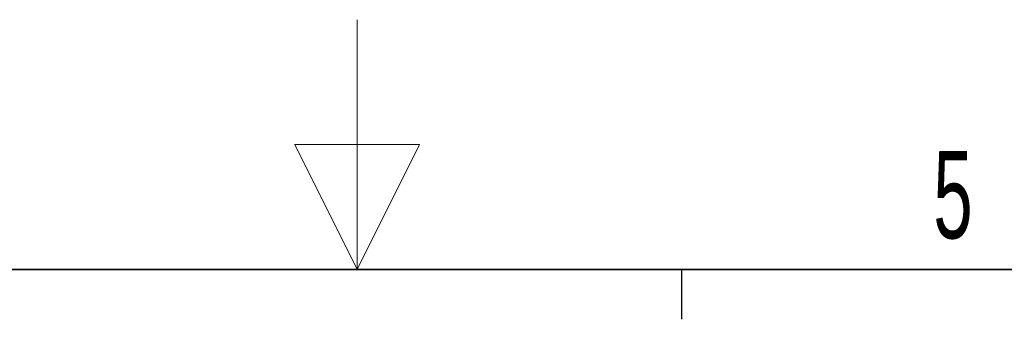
# Paper-space layout 'Blatt2' of a CAD drawing. Header units: millimetres. Extents: x 5 to 418, y 2 to 292.
# Tile 54 of 59: x 203 to 243, y 280 to 292. Entities that reach past the tile are written whole.
import ezdxf

# ---------------------------------------------------------------- set-up
doc = ezdxf.new("R2010")
doc.units = ezdxf.units.MM
doc.layers.add('SLD-0', color=7, linetype='Continuous')
doc.styles.add('SLDTEXTSTYLE0', font='TXT', dxfattribs={"width": 0.605})

psp = doc.layouts.new('Blatt2')

# ---------------------------------------------------------------- linework, layer by layer
at = {"layer": 'SLD-0', "lineweight": 18}
for p, q in [((217, 292.5), (217, 282.5)), ((219.5, 287.5), (214.5, 287.5)), ((214.5, 287.5), (217, 282.5)), ((217, 282.5), (219.5, 287.5))]:
    psp.add_line(p, q, dxfattribs=at)
at = {"layer": 'SLD-0', "lineweight": 35}
psp.add_line((408, 282.5), (26, 282.5), dxfattribs=at)
at = {"layer": 'SLD-0'}
psp.add_line((230, 280.5), (230, 282.5), dxfattribs=at)
psp.add_line((230, 280.5), (230, 282.5), dxfattribs=at)

# ---------------------------------------------------------------- texts
at = {"layer": 'SLD-0', "insert": (240.853, 287.243), "char_height": 3.5, "attachment_point": 2, "style": 'SLDTEXTSTYLE0'}
psp.add_mtext('5', dxfattribs=at)

doc.saveas('drawing.dxf')
